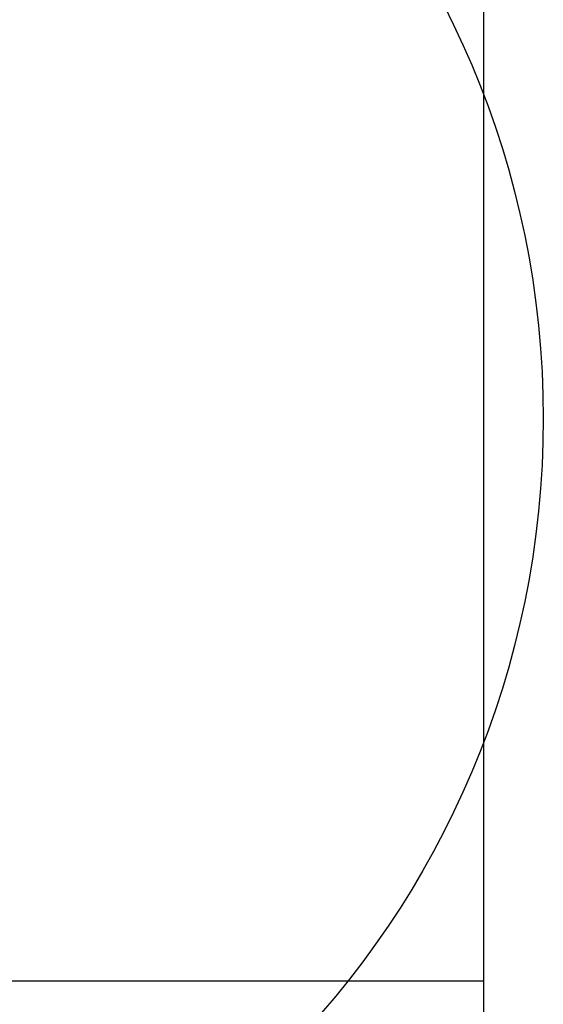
# Model space of a CAD drawing. Extents: x 18893 to 3351893, y -610358 to 406739.
# Tile 135 of 256: x 2134868 to 2135076, y 41920 to 42312. Entities that reach past the tile are written whole.
import ezdxf

# ---------------------------------------------------------------- set-up
doc = ezdxf.new("R2010")
doc.units = 0
doc.header["$LTSCALE"] = 800
doc.header["$MEASUREMENT"] = 0
doc.layers.add('KEY PLAN', color=251, linetype='CONTINUOUS')

# ---------------------------------------------------------------- blocks, each defined once
blk = doc.blocks.new('UTCOMBINE')
at = {"layer": 'KEY PLAN'}
for p, q in [((-707267.92, 45726.59, 0), (-707267.92, 46828.94, 0)), ((-707267.92, 45726.59, 0), (-707267.92, 46828.94, 0)), ((-707267.92, 45726.59, 0), (-707267.92, 46828.94, 0)), ((-707267.92, 45726.59, 0), (-707267.92, 46828.94, 0)), ((-707267.92, 46783.94, 0), (-707062.3, 46783.94, 0))]:
    blk.add_line(p, q, dxfattribs=at)
blk.add_circle((-706930.39, 46560.06, 0), 361.31, dxfattribs=at)

msp = doc.modelspace()

# ---------------------------------------------------------------- block references
at = {"layer": 'KEY PLAN', "rotation": 180}
msp.add_blockref('UTCOMBINE', (1427784.7, 88713.58, 0), dxfattribs=at)

doc.saveas('drawing.dxf')
